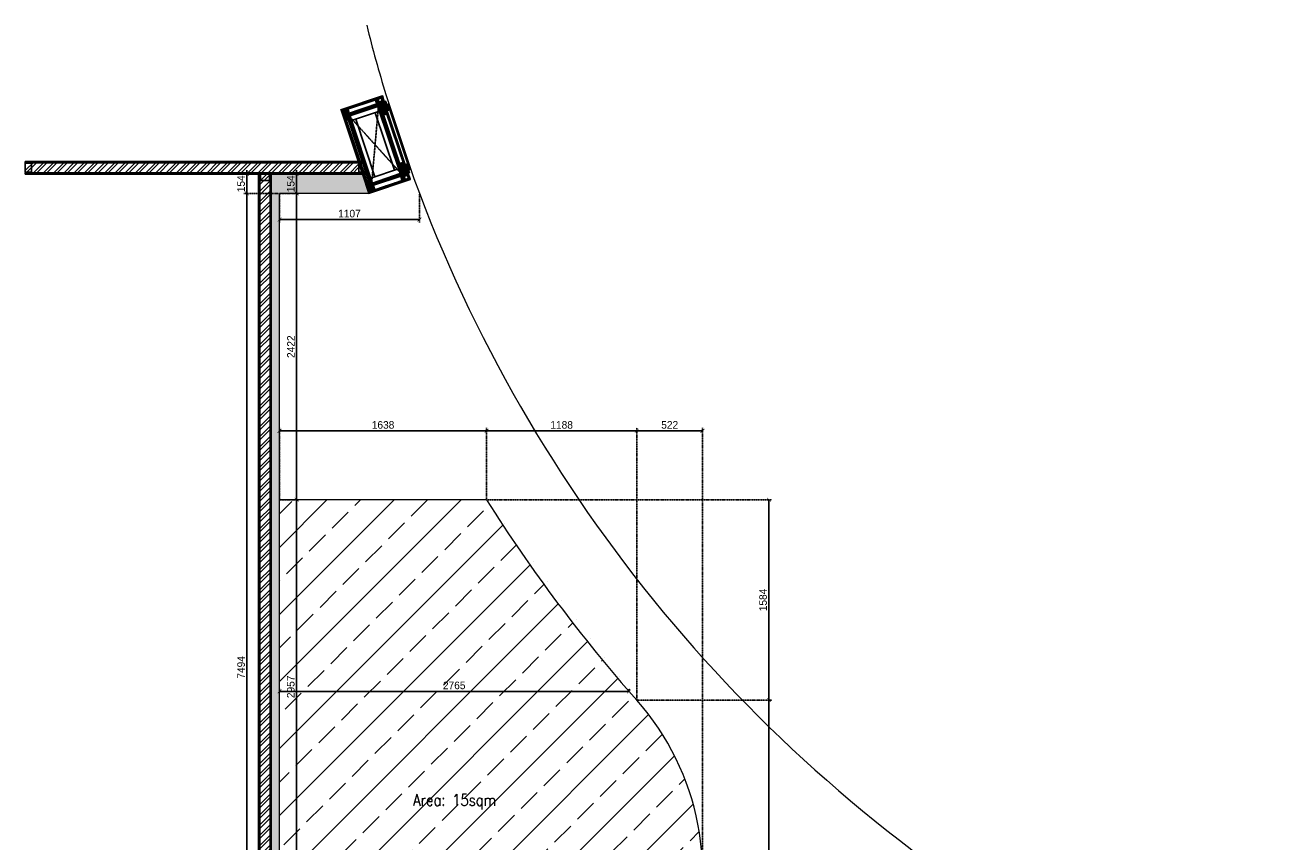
# Model space of a CAD drawing. Header units: millimetres. Extents: x 325 to 233617, y -9828 to 20555.
# Tile 45 of 45: x 223606 to 233617, y 14100 to 20555. Entities that reach past the tile are written whole.
import ezdxf

# ---------------------------------------------------------------- set-up
doc = ezdxf.new("R2010")
doc.units = ezdxf.units.MM
doc.header["$LTSCALE"] = 2.5
doc.linetypes.add('DASHED', pattern=[19.05, 12.7, -6.35])
doc.linetypes.add('HIDDEN', pattern=[0.375, 0.25, -0.125])
for name, color, linetype in [('1', 1, 'Continuous'), ('2', 2, 'Continuous'), ('250', 250, 'Continuous'), ('6', 7, 'Continuous'), ('PROPOSED M.S WORK', 150, 'Continuous')]:
    doc.layers.add(name, color=color, linetype=linetype)
for name, color, linetype, lineweight in [('8', 8, 'Continuous', 0), ('9', 9, 'Continuous', 0), ('A1-SS SHEET', 201, 'Continuous', 15), ('A1-WOOD', 11, 'Continuous', 15), ('Dimension', 40, 'Continuous', 0), ('ELEVATION 1', 143, 'Continuous', 18), ('ELEVATION 5', 156, 'Continuous', 5), ('HATCH LIGHT', 250, 'Continuous', 0), ('HATCH MEDIUM', 251, 'Continuous', 5), ('ROOM TEXT', 7, 'Continuous', 5), ('WALL', 132, 'Continuous', 25)]:
    doc.layers.add(name, color=color, linetype=linetype, lineweight=lineweight)
doc.styles.add('MTEXT', font='romans.shx', dxfattribs={"width": 0.85})
doc.styles.get("Standard").update_dxf_attribs({"font": 'GOTHIC.TTF'})
doc.dimstyles.new('AJKD_30', dxfattribs={"dimscale": 30, "dimtxt": 2, "dimasz": 1, "dimexe": 0.8, "dimexo": 0.8, "dimgap": 0.5, "dimtad": 1, "dimdec": 0, "dimzin": 0, "dimdsep": 46, "dimtxsty": 'Standard', "dimblk": 'ARCHTICK', "dimcen": 0.125, "dimclrd": 251, "dimclre": 251, "dimclrt": 42, "dimadec": 0, "dimazin": 0, "dimtfac": 1, "dimtdec": 0, "dimtix": 1, "dimtmove": 0, "dimatfit": 3, "dimfxl": 0, "dimtolj": 1, "dimtzin": 0, "dimarcsym": 0})
pattern_1 = [(45, (86602.43, -8e-12), (-40.411153, 40.411153), []), (45, (86629.37, -8e-12), (-40.411153, 40.411153), [])]
pattern_2 = [(45, (-133790.86, -88292.746), (-25.455844, 25.455844), [19.2, -124.8]), (45, (-133793.404, -88290.2), (-25.455844, 25.455844), [27.44684, -116.55316]), (45, (-133795.95, -88287.655), (-25.455844, 25.455844), [34.976716, -109.023284]), (45, (-133798.495, -88285.11), (-25.455844, 25.455844), [34.976716, -109.023284]), (45, (-133801.04, -88282.564), (-25.455844, 25.455844), [27.44684, -116.55316]), (45, (-133803.587, -88280.018), (-25.455844, 25.455844), [19.2, -124.8]), (45, (-133806.132, -88277.473), (-25.455844, 25.455844), [25.255542, -118.744458]), (45, (-133808.678, -88274.927), (-25.455844, 25.455844), [102.870124, -41.129876]), (45, (-133811.223, -88272.38), (-25.455844, 25.455844), [94.623284, -49.376716]), (45, (-133813.77, -88269.836), (-25.455844, 25.455844), [14.861146, -129.138854]), (45, (-133762.01, -88267.29), (-25.455844, 25.455844), [10.976716, -133.023284]), (45, (-133762.794, -88262.08), (-25.455844, 25.455844), [12.965612, -131.034388]), (45, (-133760.025, -88254.218), (-25.455844, 25.455844), [5.46142, -138.53858]), (45, (-133765.058, -88249.185), (-25.455844, 25.455844), [5.46142, -138.53858]), (45, (-133772.92, -88251.954), (-25.455844, 25.455844), [12.965612, -131.034388]), (45, (-133778.13, -88251.168), (-25.455844, 25.455844), [10.976716, -133.023284]), (45, (-133782.334, -88251.977), (-25.455844, 25.455844), [19.327907, -124.672093]), (45, (-133795.624, -88253.388), (-25.455844, 25.455844), [66.738854, -77.261146]), (45, (-133742.368, -88244.255), (-25.455844, 25.455844), [3.423284, -140.576716]), (45, (-133744.913, -88241.71), (-25.455844, 25.455844), [8.23338, -135.76662]), (45, (-133747.46, -88239.164), (-25.455844, 25.455844), [16.150356, -127.849644]), (45, (-133750.004, -88236.62), (-25.455844, 25.455844), [26.04657, -117.95343]), (45, (-133752.55, -88234.073), (-25.455844, 25.455844), [34.29341, -109.70659]), (45, (-133755.095, -88231.527), (-25.455844, 25.455844), [41.823284, -102.176716]), (45, (-133761.03, -88232.37), (-25.455844, 25.455844), [46.61655, -97.38345]), (45, (-133716.18, -88218.07), (-25.455844, 25.455844), [9.589904, -134.410096]), (45, (-133719.254, -88214.69), (-25.455844, 25.455844), [17.074453, -126.925547]), (45, (-133716.313, -88206.32), (-25.455844, 25.455844), [10.976716, -133.023284]), (45, (-133717.1, -88201.11), (-25.455844, 25.455844), [12.965612, -131.034388]), (45, (-133714.33, -88193.25), (-25.455844, 25.455844), [5.46142, -138.53858]), (45, (-133719.363, -88188.216), (-25.455844, 25.455844), [5.46142, -138.53858]), (45, (-133727.225, -88190.985), (-25.455844, 25.455844), [12.965612, -131.034388]), (45, (-133732.435, -88190.2), (-25.455844, 25.455844), [10.976716, -133.023284]), (52.125016, (-133773.763, -88260.377), (101.8233768, 101.8233758), [14.17878, -276.062497]), (52.125016, (-133781.633, -88263.156), (101.8233768, 101.8233758), [14.191722, -276.049556]), (52.125016, (-133790.01, -88266.442), (101.8233768, 101.8233758), [19.349418, -270.89186]), (52.125016, (-133788.274, -88259.614), (101.8233768, 101.8233758), [9.67471, -280.56657]), (52.125016, (-133754.247, -88259.529), (101.8233768, 101.8233758), [19.349418, -270.89186]), (52.125016, (-133753.626, -88252.912), (101.8233768, 101.8233758), [14.191722, -276.049556]), (52.125016, (-133756.164, -88250.356), (101.8233768, 101.8233758), [14.17878, -276.062497]), (52.125016, (-133728.068, -88199.408), (101.8233768, 101.8233758), [14.17878, -276.062497]), (52.125016, (-133735.938, -88202.187), (101.8233768, 101.8233758), [14.191722, -276.049556]), (52.125016, (-133744.315, -88205.473), (101.8233768, 101.8233758), [19.349418, -270.89186]), (52.125016, (-133748.432, -88206.196), (101.8233768, 101.8233758), [9.67471, -280.56657]), (52.125016, (-133697.945, -88202.378), (101.8233768, 101.8233758), [14.512064, -275.729214]), (52.125016, (-133709.4, -88211.287), (101.8233768, 101.8233758), [29.024128, -261.21715]), (52.125016, (-133707.181, -88202.616), (101.8233768, 101.8233758), [21.263437, -268.97784]), (52.125016, (-133708.551, -88198.56), (101.8233768, 101.8233758), [19.349418, -270.89186]), (52.125016, (-133707.93, -88191.943), (101.8233768, 101.8233758), [14.191722, -276.049556]), (52.125016, (-133710.468, -88189.387), (101.8233768, 101.8233758), [14.17878, -276.062497]), (217.874984, (-133750.004, -88236.618), (-101.8233758, -101.8233768), [14.17878, -276.062497]), (37.874984, (-133777.282, -88279.17), (101.8233758, 101.8233768), [19.349418, -270.89186]), (37.874984, (-133773.996, -88270.793), (101.8233758, 101.8233768), [14.191722, -276.049556]), (37.874984, (-133771.218, -88262.923), (101.8233758, 101.8233768), [14.17878, -276.062497]), (217.874984, (-133752.55, -88234.073), (-101.8233758, -101.8233768), [14.191722, -276.049556]), (217.874984, (-133755.095, -88231.527), (-101.8233758, -101.8233768), [19.349418, -270.89186]), (217.874984, (-133761.03, -88232.37), (-101.8233758, -101.8233768), [9.67471, -280.56657]), (37.874984, (-133803.26, -88259.327), (101.8233758, 101.8233768), [9.67471, -280.56657]), (217.874984, (-133717.037, -88224.015), (-101.8233758, -101.8233768), [29.024128, -261.21715]), (217.874984, (-133716.181, -88218.068), (-101.8233758, -101.8233768), [29.024128, -261.21715]), (217.874984, (-133719.254, -88214.69), (-101.8233758, -101.8233768), [21.263437, -268.97784]), (37.874984, (-133731.587, -88218.2), (101.8233758, 101.8233768), [19.349418, -270.89186]), (37.874984, (-133728.3, -88209.824), (101.8233758, 101.8233768), [14.191722, -276.049556]), (37.874984, (-133725.522, -88201.954), (101.8233758, 101.8233768), [14.17878, -276.062497]), (217.874984, (-133704.309, -88175.65), (-101.8233758, -101.8233768), [14.17878, -276.062497]), (217.874984, (-133706.854, -88173.104), (-101.8233758, -101.8233768), [14.191722, -276.049556]), (217.874984, (-133709.4, -88170.558), (-101.8233758, -101.8233768), [19.349418, -270.89186]), (217.874984, (-133711.946, -88168.012), (-101.8233758, -101.8233768), [14.512064, -275.729214]), (45, (-133761.915, -88252.33), (-25.455844, 25.455844), [5.46142, -138.53858]), (45, (-133763.212, -88251.03), (-25.455844, 25.455844), [5.46142, -138.53858]), (45, (-133716.22, -88191.36), (-25.455844, 25.455844), [5.46142, -138.53858]), (45, (-133717.516, -88190.062), (-25.455844, 25.455844), [5.46142, -138.53858]), (37.874984, (-133767.751, -88256.868), (101.8233758, 101.8233768), [7.393872, -282.847406]), (52.125016, (-133767.751, -88256.868), (101.8233768, 101.8233758), [7.393872, -282.847406]), (217.874984, (-133753.514, -88242.63), (-101.8233758, -101.8233768), [7.393872, -282.847406]), (52.125016, (-133758.053, -88248.467), (101.8233768, 101.8233758), [7.393872, -282.847406]), (37.874984, (-133722.056, -88195.899), (101.8233758, 101.8233768), [7.393872, -282.847406]), (52.125016, (-133722.056, -88195.899), (101.8233768, 101.8233758), [7.393872, -282.847406]), (217.874984, (-133707.818, -88181.661), (-101.8233758, -101.8233768), [7.393872, -282.847406]), (52.125016, (-133712.357, -88187.497), (101.8233768, 101.8233758), [7.393872, -282.847406])]
pattern_3 = [(90, (-264122.1607, 233636.0665), (-3.175, 2e-16), []), (135, (-264122.161, 233636.0665), (-6.34999567, -6.34999567), [4.49012806, -8.98025612])]
pattern_4 = [(135, (85579.499, -135167.25), (-10.00000027, -3e-15), [4.242641, -9.899495]), (153.434949, (85576.499, -135164.25), (-10.0000001, -3e-08), [4.472136, -17.888544]), (135, (85572.499, -135162.25), (-3e-15, 10.00000027), [1.414214, -12.727922]), (116.565051, (85571.499, -135161.25), (3e-08, 10.0000001), [4.472136, -17.888544]), (135, (85579.499, -135163.25), (-10.00000027, -3e-15), [4.242641, -9.899495]), (146.309932, (85577.499, -135167.25), (-10.00000007, 8e-08), [3.605551, -32.449961]), (146.309932, (85575.499, -135162.25), (-10.00000007, 8e-08), [3.605551, -32.449961]), (116.565051, (85573.499, -135167.25), (3e-08, 10.0000001), [4.472136, -17.888544]), (146.309932, (85577.499, -135157.25), (-10.00000007, 8e-08), [3.605551, -32.449961]), (146.309932, (85575.499, -135152.25), (-10.00000007, 8e-08), [3.605551, -32.449961])]
pattern_5 = [(45, (-117.4317, 31.781), (-2.245064, 2.245064), []), (45, (-115.1867, 31.781), (-2.245064, 2.245064), [1.5875, -0.79375])]

# ---------------------------------------------------------------- blocks, each defined once
blk = doc.blocks.new('*U|REF|REF|REF|REF|REF|REF82')
for points in [[(0, 0), (7713, 0), (7713, -10), (0, -10)], [(0, -100), (7713, -100), (7713, -90), (0, -90)]]:
    blk.add_lwpolyline(points, close=True)
at = {"color": 8}
for points in [[(0, -15), (50, -15), (50, -85), (0, -85)], [(7663, -15), (7713, -15), (7713, -85), (7663, -85)]]:
    blk.add_lwpolyline(points, close=True, dxfattribs=at)
blk = doc.blocks.new('*U97')
for points in [[(0, 0), (2688, 0), (2688, -10), (0, -10)], [(0, -100), (2688, -100), (2688, -90), (0, -90)]]:
    blk.add_lwpolyline(points, close=True)
at = {"color": 8}
for points in [[(0, -15), (50, -15), (50, -85), (0, -85)], [(2638, -15), (2688, -15), (2688, -85), (2638, -85)]]:
    blk.add_lwpolyline(points, close=True, dxfattribs=at)
blk = doc.blocks.new('MS-C1')
at = {"layer": 'PROPOSED M.S WORK', "lineweight": 5}
h = blk.add_hatch(dxfattribs=at)
h.set_pattern_fill('ANSI33', color=251, scale=0.5)
h.set_pattern_definition([(45, (-290, 65), (-2.24506, 2.24506), []), (45, (-287.755, 65), (-2.24506, 2.24506), [1.5875, -0.79375])])
edge = h.paths.add_edge_path()
edge.add_line((-240, 115), (-290, 115))
edge.add_line((-290, 115), (-290, 65))
edge.add_line((-290, 65), (-286, 67))
edge.add_arc((-288, 69), 2.5, 296.5651, 360)
edge.add_line((-285, 69), (-285, 110))
edge.add_line((-285, 110), (-244, 110))
edge.add_arc((-244, 113), 2.5, 270, 333.4349)
edge.add_line((-242, 111), (-240, 115))
h = blk.add_hatch(dxfattribs=at)
h.set_pattern_fill('ANSI33', color=251, scale=0.5)
h.set_pattern_definition([(45, (-117.4317, 4.781), (-2.245064, 2.245064), []), (45, (-115.1867, 4.781), (-2.245064, 2.245064), [1.5875, -0.79375])])
edge = h.paths.add_edge_path()
edge.add_line((240, 115), (290, 115))
edge.add_line((290, 115), (290, 65))
edge.add_line((290, 65), (286, 67))
edge.add_arc((288, 69), 2.5, 180, 243.4349, ccw=False)
edge.add_line((285, 69), (285, 110))
edge.add_line((285, 110), (244, 110))
edge.add_arc((244, 112), 2.5, 206.5651, 270, ccw=False)
edge.add_line((242, 111), (240, 115))
h = blk.add_hatch(dxfattribs=at)
h.set_pattern_fill('ANSI33', color=251, scale=0.5)
h.set_pattern_definition(pattern_5)
edge = h.paths.add_edge_path()
edge.add_line((-240, -138), (-290, -138))
edge.add_line((-290, -138), (-290, -88))
edge.add_line((-290, -88), (-286, -90))
edge.add_arc((-288, -92), 2.5, 0, 63.4349, ccw=False)
edge.add_line((-285, -92), (-285, -133))
edge.add_line((-285, -133), (-244, -133))
edge.add_arc((-244, -135), 2.5, 26.5651, 90, ccw=False)
edge.add_line((-242, -134), (-240, -138))
h = blk.add_hatch(dxfattribs=at)
h.set_pattern_fill('ANSI33', color=251, scale=0.5)
h.set_pattern_definition(pattern_5)
edge = h.paths.add_edge_path()
edge.add_line((240, -138), (290, -138))
edge.add_line((290, -138), (290, -88))
edge.add_line((290, -88), (286, -90))
edge.add_arc((288, -92), 2.5, 116.5651, 180)
edge.add_line((285, -92), (285, -133))
edge.add_line((285, -133), (244, -133))
edge.add_arc((244, -136), 2.5, 90, 153.4349)
edge.add_line((242, -134), (240, -138))
at = {"layer": 'PROPOSED M.S WORK', "linetype": 'DASHED', "ltscale": 0.02}
for p, q in [((-290, 115), (290, -138)), ((290, 115), (-290, -138))]:
    blk.add_line(p, q, dxfattribs=at)
at = {"layer": 'PROPOSED M.S WORK'}
for p, q in [((-285, -128), (-285, 105)), ((-280, -128), (-280, 105)), ((-240, -128), (-240, 105)), ((240, -128), (240, 105)), ((280, -128), (280, 105)), ((285, -128), (285, 105))]:
    blk.add_line(p, q, dxfattribs=at)
for points in [[(-240, 115), (-290, 115), (-290, 65), (-286, 67, 0.284079), (-285, 69), (-285, 110), (-244, 110, 0.284079), (-242, 111), (-240, 115)], [(240, 115), (290, 115), (290, 65), (286, 67, -0.284079), (285, 69), (285, 110), (244, 110, -0.284079), (242, 111), (240, 115)], [(-240, -138), (-290, -138), (-290, -88), (-286, -90, -0.284079), (-285, -92), (-285, -133), (-244, -133, -0.284079), (-242, -134), (-240, -138)], [(240, -138), (290, -138), (290, -88), (286, -90, 0.284079), (285, -92), (285, -133), (244, -133, 0.284079), (242, -134), (240, -138)]]:
    blk.add_lwpolyline(points, format="xyb", dxfattribs=at)
blk.add_lwpolyline([(-290, 115), (290, 115), (290, -138), (-290, -138)], close=True, dxfattribs=at)
for points in [[(-285, 110), (285, 110)], [(-285, 105), (285, 105)], [(-240, 70), (240, 70)], [(-240, -93), (240, -93)], [(-285, -128), (285, -128)], [(-285, -133), (285, -133)]]:
    blk.add_lwpolyline(points, dxfattribs=at)
blk = doc.blocks.new('A$C47C848D8')
at = {"layer": '2', "lineweight": 5}
h = blk.add_hatch(color=40, dxfattribs=at)
h.dxf.hatch_style = 1
h.paths.add_polyline_path([(-225, -175), (225, -175), (225, -176), (-225, -176)])
at = {"layer": '250', "lineweight": 5}
h = blk.add_hatch(dxfattribs=at)
h.set_pattern_fill('DOLMIT', color=256, scale=0.5, angle=90)
h.set_pattern_definition(pattern_3)
h.paths.add_polyline_path([(334, -163), (346, -163), (346, 165), (334, 165)])
h.paths.add_polyline_path([(-334, 153), (334, 153), (334, 165), (-334, 165)])
h.paths.add_polyline_path([(-334, -163), (-346, -163), (-346, 165), (-334, 165)])
h.paths.add_polyline_path([(-312, -138), (-300, -138), (-300, -163), (-312, -163)])
h.paths.add_polyline_path([(-300, -163), (-346, -163), (-346, -175), (-300, -175)])
h.paths.add_polyline_path([(300, -163), (346, -163), (346, -175), (300, -175)])
h.paths.add_polyline_path([(312, -138), (300, -138), (300, -163), (312, -163)])
h.paths.add_polyline_path([(334, 140), (252, 140), (252, 153), (334, 153)])
h.paths.add_polyline_path([(-334, 140), (-252, 140), (-252, 153), (-334, 153)])
h = blk.add_hatch(dxfattribs=at)
h.set_pattern_fill('DOLMIT', color=256, scale=0.5, angle=90)
h.set_pattern_definition(pattern_3)
h.paths.add_polyline_path([(-290, -125), (290, -125), (290, -138), (-290, -138)])
h.paths.add_polyline_path([(-302, 140), (-290, 140), (-290, -138), (-302, -138)])
h.paths.add_polyline_path([(290, -138), (302, -138), (302, 140), (290, 140)])
h.paths.add_polyline_path([(-290, 140), (290, 140), (290, 128), (-290, 128)])
h = blk.add_hatch(dxfattribs=at)
h.set_pattern_fill('DOLMIT', color=256, scale=0.5, angle=90)
h.set_pattern_definition(pattern_3)
h.paths.add_polyline_path([(225, -163), (-225, -163), (-225, -175), (225, -175)])
at = {"layer": '8', "lineweight": 5}
h = blk.add_hatch(dxfattribs=at)
h.set_pattern_fill('PGRAIN', color=256, scale=1.2, angle=45, style=0)
h.set_pattern_definition(pattern_2)
h.paths.add_polyline_path([(-300, -138), (-225, -138), (-225, -206), (-275, -206), (-275, -191), (-300, -191)])
h = blk.add_hatch(dxfattribs=at)
h.set_pattern_fill('PGRAIN', color=256, scale=1.2, angle=45, style=0)
h.set_pattern_definition(pattern_2)
h.paths.add_polyline_path([(300, -138), (225, -138), (225, -206), (275, -206), (275, -191), (300, -191)])
at = {"layer": '9', "lineweight": 5}
h = blk.add_hatch(dxfattribs=at)
h.set_pattern_fill('CSWOOD2', color=256, angle=90)
h.set_pattern_definition(pattern_4)
h.paths.add_polyline_path([(-302, 114), (-334, 114), (-334, 140), (-302, 140)])
h = blk.add_hatch(dxfattribs=at)
h.set_pattern_fill('CSWOOD2', color=256, angle=90)
h.set_pattern_definition(pattern_4)
h.paths.add_polyline_path([(302, 114), (334, 114), (334, 140), (302, 140)])
h = blk.add_hatch(dxfattribs=at)
h.set_pattern_fill('CSWOOD2', color=256, angle=90)
h.set_pattern_definition(pattern_4)
h.paths.add_polyline_path([(-302, -112), (-334, -112), (-334, -138), (-302, -138)])
h = blk.add_hatch(dxfattribs=at)
h.set_pattern_fill('CSWOOD2', color=256, angle=90)
h.set_pattern_definition([(135, (85684.999, -135192.363), (-10.00000027, -3e-15), [4.242641, -9.899495]), (153.434949, (85681.999, -135189.3632), (-10.0000001, -3e-08), [4.472136, -17.888544]), (135, (85677.999, -135187.363), (-3e-15, 10.00000027), [1.414214, -12.727922]), (116.565051, (85676.999, -135186.3632), (3e-08, 10.0000001), [4.472136, -17.888544]), (135, (85684.999, -135188.363), (-10.00000027, -3e-15), [4.242641, -9.899495]), (146.309932, (85682.999, -135192.363), (-10.00000007, 8e-08), [3.605551, -32.449961]), (146.309932, (85680.999, -135187.363), (-10.00000007, 8e-08), [3.605551, -32.449961]), (116.565051, (85678.999, -135192.3632), (3e-08, 10.0000001), [4.472136, -17.888544]), (146.309932, (85682.999, -135182.363), (-10.00000007, 8e-08), [3.605551, -32.449961]), (146.309932, (85680.999, -135177.363), (-10.00000007, 8e-08), [3.605551, -32.449961])])
h.paths.add_polyline_path([(-200, -138), (-225, -138), (-225, -163), (-200, -163)])
h = blk.add_hatch(dxfattribs=at)
h.set_pattern_fill('CSWOOD2', color=256, angle=90)
h.set_pattern_definition([(135, (86109.999, -135192.363), (-10.00000027, -3e-15), [4.242641, -9.899495]), (153.434949, (86106.999, -135189.3632), (-10.0000001, -3e-08), [4.472136, -17.888544]), (135, (86102.999, -135187.363), (-3e-15, 10.00000027), [1.414214, -12.727922]), (116.565051, (86101.999, -135186.3632), (3e-08, 10.0000001), [4.472136, -17.888544]), (135, (86109.999, -135188.363), (-10.00000027, -3e-15), [4.242641, -9.899495]), (146.309932, (86107.999, -135192.363), (-10.00000007, 8e-08), [3.605551, -32.449961]), (146.309932, (86105.999, -135187.363), (-10.00000007, 8e-08), [3.605551, -32.449961]), (116.565051, (86103.999, -135192.3632), (3e-08, 10.0000001), [4.472136, -17.888544]), (146.309932, (86107.999, -135182.363), (-10.00000007, 8e-08), [3.605551, -32.449961]), (146.309932, (86105.999, -135177.363), (-10.00000007, 8e-08), [3.605551, -32.449961])])
h.paths.add_polyline_path([(225, -138), (200, -138), (200, -163), (225, -163)])
h = blk.add_hatch(dxfattribs=at)
h.set_pattern_fill('CSWOOD2', color=256, angle=90)
h.set_pattern_definition(pattern_4)
h.paths.add_polyline_path([(302, -112), (334, -112), (334, -138), (302, -138)])
at = {"layer": '1', "lineweight": 5}
for points in [[(-334, -163), (-346, -163), (-346, 165), (-334, 165)], [(-334, 153), (334, 153), (334, 165), (-334, 165)], [(-334, 140), (-252, 140), (-252, 153), (-334, 153)], [(-302, 140), (-290, 140), (-290, -138), (-302, -138)], [(-290, 140), (290, 140), (290, 128), (-290, 128)], [(334, 140), (252, 140), (252, 153), (334, 153)], [(290, -138), (302, -138), (302, 140), (290, 140)], [(334, -163), (346, -163), (346, 165), (334, 165)], [(-300, -163), (-346, -163), (-346, -175), (-300, -175)], [(-312, -138), (-300, -138), (-300, -163), (-312, -163)], [(-290, -125), (290, -125), (290, -138), (-290, -138)], [(225, -163), (-225, -163), (-225, -175), (225, -175)], [(312, -138), (300, -138), (300, -163), (312, -163)], [(300, -163), (346, -163), (346, -175), (300, -175)]]:
    blk.add_lwpolyline(points, close=True, dxfattribs=at)
at = {"layer": '2', "color": 40, "lineweight": 5}
blk.add_lwpolyline([(-225, -175), (225, -175), (225, -176), (-225, -176)], close=True, dxfattribs=at)
at = {"layer": '6', "linetype": 'ByBlock', "lineweight": 5, "const_width": 1}
for points in [[(-225, -138), (-300, -138), (-300, -191), (-275, -191), (-275, -206), (-225, -206)], [(225, -138), (300, -138), (300, -191), (275, -191), (275, -206), (225, -206)]]:
    blk.add_lwpolyline(points, close=True, dxfattribs=at)
at = {"layer": '6', "lineweight": 5}
blk.add_lwpolyline([(-225, -176), (225, -176), (225, -194), (-225, -194)], close=True, dxfattribs=at)
at = {"layer": 'A1-SS SHEET', "color": 8, "lineweight": 5}
blk.add_lwpolyline([(346, -175), (300, -175), (300, -179), (346, -179)], close=True, dxfattribs=at)
at = {"layer": 'A1-WOOD', "lineweight": 5}
for points in [[(-302, 114), (-334, 114), (-334, 140), (-302, 140)], [(302, 114), (334, 114), (334, 140), (302, 140)], [(-302, -138), (-334, -138), (-334, -112), (-302, -112)], [(-225, -138), (-200, -138), (-200, -163), (-225, -163)], [(200, -163), (225, -163), (225, -138), (200, -138)], [(302, -138), (334, -138), (334, -112), (302, -112)]]:
    blk.add_lwpolyline(points, close=True, dxfattribs=at)
at = {"layer": 'ELEVATION 5', "color": 8, "lineweight": 5}
for points in [[(-350, -179), (-346, -179), (-346, 169), (-350, 169)], [(-346, 169), (346, 169), (346, 165), (-346, 165)], [(346, 169), (350, 169), (350, -179), (346, -179)], [(-300, -175), (-346, -175), (-346, -179), (-300, -179)]]:
    blk.add_lwpolyline(points, close=True, dxfattribs=at)
at = {"lineweight": 5}
blk.add_blockref('MS-C1', (0, 12), dxfattribs=at)
blk = doc.blocks.new('_ArchTick')
at = {"color": 0, "linetype": 'ByBlock', "const_width": 0.15}
blk.add_lwpolyline([(-0.5, -0.5), (0.5, 0.5)], dxfattribs=at)
blk = doc.blocks.new('*D297')
at = {"layer": 'Defpoints', "color": 0}
for p in [(225359, 19225), (225617, 19225), (226017, 11731)]:
    blk.add_point(p, dxfattribs=at)
at = {"layer": 'Dimension', "color": 251, "linetype": 'HIDDEN', "lineweight": -2}
for p, q in [((225611, 19225), (225335, 19225)), ((226011, 11731), (225335, 11731))]:
    blk.add_line(p, q, dxfattribs=at)
at = {"layer": 'Dimension', "color": 251, "lineweight": -2}
blk.add_line((225359, 11731), (225359, 19225), dxfattribs=at)
at = {"layer": 'Dimension', "color": 251, "lineweight": -2, "xscale": 30, "yscale": 30, "zscale": 30}
for p, rotation in [((225359, 19225), 90), ((225359, 11731), 270)]:
    blk.add_blockref('_ArchTick', p, dxfattribs=dict(at, rotation=rotation))
at = {"layer": 'Dimension', "color": 42, "insert": (225313, 15478), "char_height": 60, "attachment_point": 5, "rotation": 90}
blk.add_mtext('\\A1;7494', dxfattribs=at)
blk = doc.blocks.new('*D298')
at = {"layer": 'Defpoints', "color": 0}
for p in [(225359, 19379), (225552, 19379), (225617, 19225)]:
    blk.add_point(p, dxfattribs=at)
at = {"layer": 'Dimension', "color": 251, "linetype": 'HIDDEN', "lineweight": -2}
for p, q in [((225546, 19379), (225335, 19379)), ((225611, 19225), (225335, 19225))]:
    blk.add_line(p, q, dxfattribs=at)
at = {"layer": 'Dimension', "color": 251, "lineweight": -2}
for p, q in [((225359, 19379), (225359, 19409)), ((225359, 19225), (225359, 19379)), ((225359, 19225), (225359, 19195))]:
    blk.add_line(p, q, dxfattribs=at)
at = {"layer": 'Dimension', "color": 251, "lineweight": -2, "xscale": 30, "yscale": 30, "zscale": 30}
for p, rotation in [((225359, 19379), 270), ((225359, 19225), 90)]:
    blk.add_blockref('_ArchTick', p, dxfattribs=dict(at, rotation=rotation))
at = {"layer": 'Dimension', "color": 42, "insert": (225313, 19302), "char_height": 60, "attachment_point": 5, "rotation": 90}
blk.add_mtext('\\A1;154', dxfattribs=at)
blk = doc.blocks.new('*D309')
at = {"layer": 'Defpoints', "color": 0}
for p in [(225617, 19225), (226724, 19225), (226724, 19019)]:
    blk.add_point(p, dxfattribs=at)
at = {"layer": 'Dimension', "color": 251, "linetype": 'HIDDEN', "lineweight": -2}
for p, q in [((225617, 19219), (225617, 18995)), ((226724, 19219), (226724, 18995))]:
    blk.add_line(p, q, dxfattribs=at)
at = {"layer": 'Dimension', "color": 251, "lineweight": -2}
blk.add_line((225617, 19019), (226724, 19019), dxfattribs=at)
at = {"layer": 'Dimension', "color": 251, "lineweight": -2, "xscale": 30, "yscale": 30, "zscale": 30, "rotation": 180}
blk.add_blockref('_ArchTick', (225617, 19019), dxfattribs=at)
at = {"layer": 'Dimension', "color": 251, "lineweight": -2, "xscale": 30, "yscale": 30, "zscale": 30}
blk.add_blockref('_ArchTick', (226724, 19019), dxfattribs=at)
at = {"layer": 'Dimension', "color": 42, "insert": (226170, 19066), "char_height": 60, "attachment_point": 5}
blk.add_mtext('\\A1;1107', dxfattribs=at)
blk = doc.blocks.new('*D311')
at = {"layer": 'Defpoints', "color": 0}
for p in [(225617, 15288), (225617, 15284), (228382, 15288)]:
    blk.add_point(p, dxfattribs=at)
at = {"layer": 'Dimension', "color": 251, "linetype": 'HIDDEN', "lineweight": -2}
for p, q in [((225617, 15290), (225617, 15312)), ((228382, 15294), (228382, 15312))]:
    blk.add_line(p, q, dxfattribs=at)
at = {"layer": 'Dimension', "color": 251, "lineweight": -2}
blk.add_line((228382, 15288), (225617, 15288), dxfattribs=at)
at = {"layer": 'Dimension', "color": 251, "lineweight": -2, "xscale": 30, "yscale": 30, "zscale": 30, "rotation": 180}
blk.add_blockref('_ArchTick', (225617, 15288), dxfattribs=at)
at = {"layer": 'Dimension', "color": 251, "lineweight": -2, "xscale": 30, "yscale": 30, "zscale": 30}
blk.add_blockref('_ArchTick', (228382, 15288), dxfattribs=at)
at = {"layer": 'Dimension', "color": 42, "insert": (226999, 15335), "char_height": 60, "attachment_point": 5}
blk.add_mtext('\\A1;2765', dxfattribs=at)
blk = doc.blocks.new('*D321')
at = {"layer": 'Defpoints', "color": 0}
for p in [(228443, 15219), (227217, 11804), (229489, 11804)]:
    blk.add_point(p, dxfattribs=at)
at = {"layer": 'Dimension', "color": 251, "linetype": 'HIDDEN', "lineweight": -2}
for p, q in [((228449, 15219), (229513, 15219)), ((227223, 11804), (229513, 11804))]:
    blk.add_line(p, q, dxfattribs=at)
at = {"layer": 'Dimension', "color": 251, "lineweight": -2}
blk.add_line((229489, 15219), (229489, 11804), dxfattribs=at)
at = {"layer": 'Dimension', "color": 251, "lineweight": -2, "xscale": 30, "yscale": 30, "zscale": 30}
for p, rotation in [((229489, 15219), 90), ((229489, 11804), 270)]:
    blk.add_blockref('_ArchTick', p, dxfattribs=dict(at, rotation=rotation))
at = {"layer": 'Dimension', "color": 42, "insert": (229443, 13511), "char_height": 60, "attachment_point": 5, "rotation": 90}
blk.add_mtext('\\A1;3414', dxfattribs=at)
blk = doc.blocks.new('*D322')
at = {"layer": 'Defpoints', "color": 0}
for p in [(227255, 16803), (229489, 16803), (228443, 15219)]:
    blk.add_point(p, dxfattribs=at)
at = {"layer": 'Dimension', "color": 251, "linetype": 'HIDDEN', "lineweight": -2}
for p, q in [((227261, 16803), (229513, 16803)), ((228449, 15219), (229513, 15219))]:
    blk.add_line(p, q, dxfattribs=at)
at = {"layer": 'Dimension', "color": 251, "lineweight": -2}
blk.add_line((229489, 15219), (229489, 16803), dxfattribs=at)
at = {"layer": 'Dimension', "color": 251, "lineweight": -2, "xscale": 30, "yscale": 30, "zscale": 30}
for p, rotation in [((229489, 16803), 90), ((229489, 15219), 270)]:
    blk.add_blockref('_ArchTick', p, dxfattribs=dict(at, rotation=rotation))
at = {"layer": 'Dimension', "color": 42, "insert": (229443, 16011), "char_height": 60, "attachment_point": 5, "rotation": 90}
blk.add_mtext('\\A1;1584', dxfattribs=at)
blk = doc.blocks.new('*D323')
at = {"layer": 'Defpoints', "color": 0}
for p in [(225617, 17349), (225617, 16803), (227255, 16803)]:
    blk.add_point(p, dxfattribs=at)
at = {"layer": 'Dimension', "color": 251, "linetype": 'HIDDEN', "lineweight": -2}
for p, q in [((225617, 16809), (225617, 17373)), ((227255, 16809), (227255, 17373))]:
    blk.add_line(p, q, dxfattribs=at)
at = {"layer": 'Dimension', "color": 251, "lineweight": -2}
blk.add_line((227255, 17349), (225617, 17349), dxfattribs=at)
at = {"layer": 'Dimension', "color": 251, "lineweight": -2, "xscale": 30, "yscale": 30, "zscale": 30, "rotation": 180}
blk.add_blockref('_ArchTick', (225617, 17349), dxfattribs=at)
at = {"layer": 'Dimension', "color": 251, "lineweight": -2, "xscale": 30, "yscale": 30, "zscale": 30}
blk.add_blockref('_ArchTick', (227255, 17349), dxfattribs=at)
at = {"layer": 'Dimension', "color": 42, "insert": (226436, 17395), "char_height": 60, "attachment_point": 5}
blk.add_mtext('\\A1;1638', dxfattribs=at)
blk = doc.blocks.new('*D327')
at = {"layer": 'Defpoints', "color": 0}
for p in [(225617, 16803), (225752, 16803), (225617, 13846)]:
    blk.add_point(p, dxfattribs=at)
at = {"layer": 'Dimension', "color": 251, "linetype": 'HIDDEN', "lineweight": -2}
for p, q in [((225623, 16803), (225776, 16803)), ((225623, 13846), (225776, 13846))]:
    blk.add_line(p, q, dxfattribs=at)
at = {"layer": 'Dimension', "color": 251, "lineweight": -2}
blk.add_line((225752, 13846), (225752, 16803), dxfattribs=at)
at = {"layer": 'Dimension', "color": 251, "lineweight": -2, "xscale": 30, "yscale": 30, "zscale": 30}
for p, rotation in [((225752, 16803), 90), ((225752, 13846), 270)]:
    blk.add_blockref('_ArchTick', p, dxfattribs=dict(at, rotation=rotation))
at = {"layer": 'Dimension', "color": 42, "insert": (225706, 15324), "char_height": 60, "attachment_point": 5, "rotation": 90}
blk.add_mtext('\\A1;2957', dxfattribs=at)
blk = doc.blocks.new('*D328')
at = {"layer": 'Defpoints', "color": 0}
for p in [(225617, 19225), (225752, 19225), (225617, 16803)]:
    blk.add_point(p, dxfattribs=at)
at = {"layer": 'Dimension', "color": 251, "linetype": 'HIDDEN', "lineweight": -2}
for p, q in [((225623, 19225), (225776, 19225)), ((225623, 16803), (225776, 16803))]:
    blk.add_line(p, q, dxfattribs=at)
at = {"layer": 'Dimension', "color": 251, "lineweight": -2}
blk.add_line((225752, 16803), (225752, 19225), dxfattribs=at)
at = {"layer": 'Dimension', "color": 251, "lineweight": -2, "xscale": 30, "yscale": 30, "zscale": 30}
for p, rotation in [((225752, 19225), 90), ((225752, 16803), 270)]:
    blk.add_blockref('_ArchTick', p, dxfattribs=dict(at, rotation=rotation))
at = {"layer": 'Dimension', "color": 42, "insert": (225707, 18014), "char_height": 60, "attachment_point": 5, "rotation": 90}
blk.add_mtext('\\A1;2422', dxfattribs=at)
blk = doc.blocks.new('*D329')
at = {"layer": 'Defpoints', "color": 0}
for p in [(225617, 19379), (225752, 19379), (225617, 19225)]:
    blk.add_point(p, dxfattribs=at)
at = {"layer": 'Dimension', "color": 251, "linetype": 'HIDDEN', "lineweight": -2}
for p, q in [((225623, 19379), (225776, 19379)), ((225623, 19225), (225776, 19225))]:
    blk.add_line(p, q, dxfattribs=at)
at = {"layer": 'Dimension', "color": 251, "lineweight": -2}
for p, q in [((225752, 19379), (225752, 19409)), ((225752, 19225), (225752, 19379)), ((225752, 19225), (225752, 19195))]:
    blk.add_line(p, q, dxfattribs=at)
at = {"layer": 'Dimension', "color": 251, "lineweight": -2, "xscale": 30, "yscale": 30, "zscale": 30}
for p, rotation in [((225752, 19379), 270), ((225752, 19225), 90)]:
    blk.add_blockref('_ArchTick', p, dxfattribs=dict(at, rotation=rotation))
at = {"layer": 'Dimension', "color": 42, "insert": (225706, 19302), "char_height": 60, "attachment_point": 5, "rotation": 90}
blk.add_mtext('\\A1;154', dxfattribs=at)
blk = doc.blocks.new('*D330')
at = {"layer": 'Defpoints', "color": 0}
for p in [(228443, 17349), (227255, 16803), (228443, 15219)]:
    blk.add_point(p, dxfattribs=at)
at = {"layer": 'Dimension', "color": 251, "linetype": 'HIDDEN', "lineweight": -2}
for p, q in [((227255, 16809), (227255, 17373)), ((228443, 15225), (228443, 17373))]:
    blk.add_line(p, q, dxfattribs=at)
at = {"layer": 'Dimension', "color": 251, "lineweight": -2}
blk.add_line((227255, 17349), (228443, 17349), dxfattribs=at)
at = {"layer": 'Dimension', "color": 251, "lineweight": -2, "xscale": 30, "yscale": 30, "zscale": 30, "rotation": 180}
blk.add_blockref('_ArchTick', (227255, 17349), dxfattribs=at)
at = {"layer": 'Dimension', "color": 251, "lineweight": -2, "xscale": 30, "yscale": 30, "zscale": 30}
blk.add_blockref('_ArchTick', (228443, 17349), dxfattribs=at)
at = {"layer": 'Dimension', "color": 42, "insert": (227849, 17395), "char_height": 60, "attachment_point": 5}
blk.add_mtext('\\A1;1188', dxfattribs=at)
blk = doc.blocks.new('*D331')
at = {"layer": 'Defpoints', "color": 0}
for p in [(228964, 17349), (228443, 15219), (228964, 13846)]:
    blk.add_point(p, dxfattribs=at)
at = {"layer": 'Dimension', "color": 251, "linetype": 'HIDDEN', "lineweight": -2}
for p, q in [((228443, 15225), (228443, 17373)), ((228964, 13852), (228964, 17373))]:
    blk.add_line(p, q, dxfattribs=at)
at = {"layer": 'Dimension', "color": 251, "lineweight": -2}
blk.add_line((228443, 17349), (228964, 17349), dxfattribs=at)
at = {"layer": 'Dimension', "color": 251, "lineweight": -2, "xscale": 30, "yscale": 30, "zscale": 30, "rotation": 180}
blk.add_blockref('_ArchTick', (228443, 17349), dxfattribs=at)
at = {"layer": 'Dimension', "color": 251, "lineweight": -2, "xscale": 30, "yscale": 30, "zscale": 30}
blk.add_blockref('_ArchTick', (228964, 17349), dxfattribs=at)
at = {"layer": 'Dimension', "color": 42, "insert": (228704, 17395), "char_height": 60, "attachment_point": 5}
blk.add_mtext('\\A1;522', dxfattribs=at)

msp = doc.modelspace()

# ---------------------------------------------------------------- hatches: boundary and pattern name
at = {"layer": 'HATCH LIGHT'}
h = msp.add_hatch(dxfattribs=at)
h.set_pattern_fill('ANSI32', color=256, scale=6)
h.set_pattern_definition(pattern_1)
h.paths.add_polyline_path([(226243, 19379), (226243, 19479), (223605.5, 19479), (223605.5, 19379)])
h = msp.add_hatch(dxfattribs=at)
h.set_pattern_fill('ANSI32', color=256, scale=6)
h.set_pattern_definition(pattern_1)
h.paths.add_polyline_path([(225551.8, 19379), (225451.8, 19379), (225451.8, 11665.7), (225551.8, 11665.7)])
h = msp.add_hatch(dxfattribs=at)
h.set_pattern_fill('ANSI36', color=256, scale=7)
h.set_pattern_definition([(45, (86602.431, -8e-12), (11.786586, 43.2174826), [55.5625, -11.1125, 0, -11.1125])])
h.paths.add_polyline_path([(225616.8, 19225.2), (226323.9, 19225.2), (226322.6, 19228.9), (226272.4, 19379), (225551.8, 19379), (225551.8, 11665.7), (225951.8, 11665.7), (225951.8, 10865.7), (226016.8, 10865.7), (226016.8, 11730.7), (225616.8, 11730.7)])
h = msp.add_hatch(dxfattribs=at)
h.set_pattern_fill('JIS_STN_2.5', color=256, scale=150)
h.set_pattern_definition([(45, (113369.6, 15018.9), (-265.165, 265.165), []), (45, (113634.35, 15018.9), (-265.165, 265.165), [180, -75])])
edge = h.paths.add_edge_path()
edge.add_line((227255.3, 16802.7), (225616.8, 16802.7))
edge.add_line((225616.8, 16802.7), (225616.8, 11730.7))
edge.add_line((225616.8, 11730.7), (226016.8, 11730.7))
edge.add_line((226016.8, 11730.7), (226016.8, 10865.7))
edge.add_line((226016.8, 10865.7), (227216.8, 10865.7))
edge.add_line((227216.8, 10865.7), (227216.8, 11804.3))
edge.add_arc((226898, 13846), 2066.5, 278.87483, 401.61791)
edge.add_arc((237744.8, 23428.7), 12407, 212.27955, 221.4328, ccw=False)

# ---------------------------------------------------------------- linework, layer by layer
at = {"layer": 'ELEVATION 1'}
for p, q in [((226323.9, 19225.2), (226272.4, 19379)), ((225616.8, 11730.7), (225616.8, 19225.2)), ((226323.9, 19225.2), (225616.8, 19225.2))]:
    msp.add_line(p, q, dxfattribs=at)
at = {"layer": 'HATCH MEDIUM'}
msp.add_line((227255.3, 16802.7), (225616.8, 16802.7), dxfattribs=at)
msp.add_lwpolyline([(226306.7, 20555, 0.0121041), (226457.4, 20008), (226679.5, 19344.1, 0.1712228), (231655.6, 13338.1), (232266.6, 12996.4, 0.0315397), (233617.4, 12398.1)], format="xyb", dxfattribs=at)
for centre, radius, start, end in [((237744.8, 23428.7), 12407, 212.27955, 221.43224), ((226898, 13846), 2066.5, 278.87483, 41.62124)]:
    msp.add_arc(centre, radius, start, end, dxfattribs=at)

# ---------------------------------------------------------------- block references
at = {"rotation": 108.4990962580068}
msp.add_blockref('A$C47C848D8', (226373.4, 19610.8), dxfattribs=at)
at = {"layer": 'WALL'}
msp.add_blockref('*U97', (223605.5, 19479), dxfattribs=at)
at = {"layer": 'WALL', "xscale": -1, "rotation": 90}
msp.add_blockref('*U|REF|REF|REF|REF|REF|REF82', (225451.8, 19379), dxfattribs=at)

# ---------------------------------------------------------------- texts
at = {"layer": 'ROOM TEXT', "insert": (226525.3, 14354.3, 0.2), "char_height": 90, "attachment_point": 7, "style": 'MTEXT'}
msp.add_mtext_dynamic_manual_height_columns('\\A1;{\\W2.413106; }Area: 15sqm', width=1162.931, gutter_width=1.8, heights=[0], dxfattribs=at)

# ---------------------------------------------------------------- dimensions: what is measured, and where the dimension line sits
at = {"layer": 'Dimension'}
for base, p1, p2, override, picture, middle in [((225359.1, 19379), (225616.8, 19225.2), (225551.8, 19379), {"dimexo": 0.2, "dimtmove": 1, "dimfxl": 10}, '*D298', (225312.5, 19302.1)), ((225752.3, 19379), (225616.8, 19225.2), (225616.8, 19379), {"dimexo": 0.2, "dimfxl": 10, "dimfxlon": 1}, '*D329', (225705.8, 19302.1)), ((225359.0558, 19225.1544), (226016.8037, 11730.6648), (225616.8037, 19225.1544), {"dimexo": 0.2, "dimtmove": 1, "dimfxl": 10}, '*D297', (225312.5466, 15477.9096)), ((225752.3298, 19225.1544), (225616.8037, 16802.6994), (225616.8037, 19225.1544), {"dimexo": 0.2, "dimfxl": 10, "dimfxlon": 1}, '*D328', (225706.5752, 18013.9269)), ((225752.3, 16802.7), (225616.8, 13846), (225616.8, 16802.7), {"dimexo": 0.2, "dimfxl": 10, "dimfxlon": 1}, '*D327', (225705.8, 15324.3)), ((229489.1, 16802.7), (228442.8, 15218.5), (227255.3, 16802.7), {"dimexo": 0.2, "dimfxl": 10}, '*D322', (229442.6, 16010.6)), ((229489.1, 11804.3), (228442.8, 15218.5), (227216.8, 11804.3), {"dimexo": 0.2, "dimfxl": 10}, '*D321', (229442.6, 13511.4))]:
    dim = msp.add_linear_dim(base=base, p1=p1, p2=p2, angle=90, dimstyle='AJKD_30', override=override, dxfattribs=at)
    dim.commit()
    dim.dimension.update_dxf_attribs({"geometry": picture, "text_midpoint": middle})
for base, p1, p2, picture, middle in [((226724, 19019.4), (225616.8, 19225.2), (226724, 19225.2), '*D309', (226170.4, 19065.9)), ((225616.8037, 17348.6665), (227255.2741, 16802.6994), (225616.8037, 16802.6994), '*D323', (226436.0389, 17395.1757)), ((228442.7947, 17348.6665), (227255.2741, 16802.6994), (228442.7947, 15218.532), '*D330', (227849.0344, 17395.1757)), ((228964.5, 17348.7), (228442.8, 15218.5), (228964.5, 13846), '*D331', (228703.6, 17395.2)), ((225616.8, 15288.3), (228381.7, 15288.3), (225616.8, 15283.8), '*D311', (226999.2, 15334.8))]:
    dim = msp.add_linear_dim(base=base, p1=p1, p2=p2, dimstyle='AJKD_30', override={"dimexo": 0.2, "dimfxl": 10}, dxfattribs=at)
    dim.commit()
    dim.dimension.update_dxf_attribs({"geometry": picture, "text_midpoint": middle})

doc.saveas('drawing.dxf')
